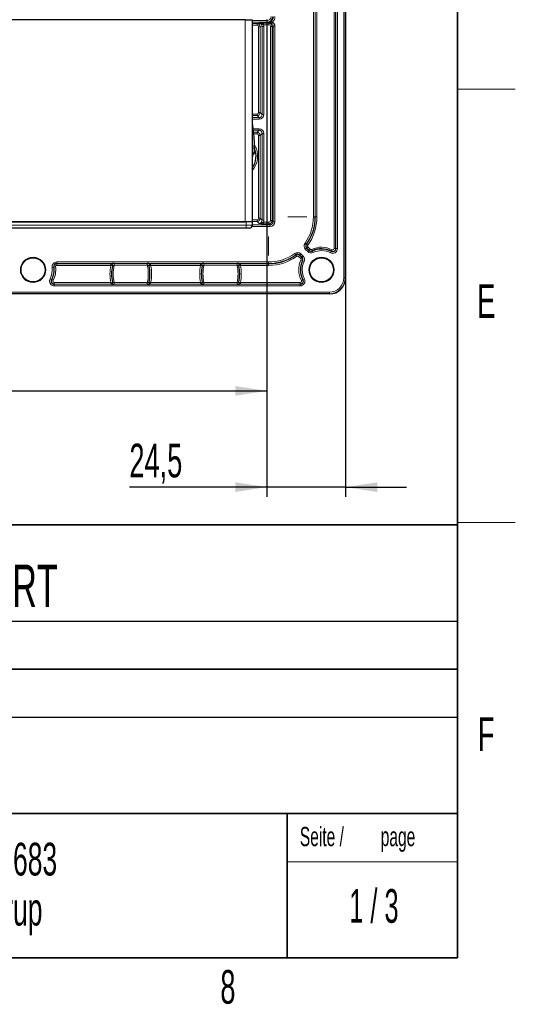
# Model space of a CAD drawing. Header units: millimetres. Extents: x 5 to 418, y 2 to 292.
# Tile 41 of 47: x 362 to 414, y 7 to 109. Entities that reach past the tile are written whole.
import ezdxf

# ---------------------------------------------------------------- set-up
doc = ezdxf.new("R2010")
doc.units = ezdxf.units.MM
doc.layers.add('SLD-0', color=7, linetype='Continuous')
doc.styles.add('SLDTEXTSTYLE0', font='TXT', dxfattribs={"width": 0.605})
doc.styles.add('SLDTEXTSTYLE2', font='TXT', dxfattribs={"width": 0.563})
doc.dimstyles.new('SLDDIMSTYLE2', dxfattribs={"dimtxt": 3.5, "dimasz": 3.302, "dimexe": 0, "dimexo": 0.0625, "dimgap": 0.875, "dimtad": 1, "dimlfac": 3, "dimrnd": 1e-09, "dimzin": 12, "dimdsep": 46, "dimtxsty": 'SLDTEXTSTYLE0', "dimsah": 1, "dimcen": 0.09, "dimadec": 0, "dimazin": 3, "dimtfac": 1, "dimtofl": 0, "dimtmove": 0, "dimatfit": 3, "dimfxl": 1, "dimfrac": 2, "dimtolj": 1, "dimtzin": 12, "dimarcsym": 0})
doc.dimstyles.new('SLDDIMSTYLE4', dxfattribs={"dimtxt": 3.5, "dimasz": 3.302, "dimexe": 0, "dimexo": 0.0625, "dimgap": 0.875, "dimtad": 1, "dimlfac": 3, "dimrnd": 1e-09, "dimzin": 12, "dimdsep": 46, "dimtxsty": 'SLDTEXTSTYLE0', "dimsah": 1, "dimcen": 0.09, "dimadec": 0, "dimazin": 3, "dimtfac": 1, "dimtmove": 0, "dimatfit": 0, "dimfxl": 1, "dimfrac": 2, "dimtolj": 1, "dimtzin": 12, "dimarcsym": 0})

# ---------------------------------------------------------------- blocks, each defined once
blk = doc.blocks.new('_D_9')
at = {"layer": 'SLD-0', "color": 7}
for p, q in [((327.16, 109.49), (327.16, 69.92)), ((388.16, 109.49), (388.16, 69.92)), ((327.16, 70.92), (388.16, 70.92))]:
    blk.add_line(p, q, dxfattribs=at)
for points in [[(327.16, 70.92), (330.47, 70.41), (330.47, 71.42)], [(388.16, 70.92), (384.86, 71.42), (384.86, 70.41)]]:
    blk.add_solid(points, dxfattribs=at)
at = {"layer": 'SLD-0', "color": 7, "insert": (353.65, 75.43), "char_height": 3.5, "attachment_point": 1, "style": 'SLDTEXTSTYLE0'}
blk.add_mtext('183', dxfattribs=at)
blk = doc.blocks.new('_D_11')
at = {"layer": 'SLD-0', "color": 7}
for p, q in [((388.16, 109.49), (388.16, 59.92)), ((396.33, 82.65), (396.33, 59.92)), ((388.16, 60.92), (373.85, 60.92)), ((396.33, 60.92), (388.16, 60.92)), ((396.33, 60.92), (402.68, 60.92))]:
    blk.add_line(p, q, dxfattribs=at)
for points in [[(388.16, 60.92), (384.86, 61.42), (384.86, 60.41)], [(396.33, 60.92), (399.63, 60.41), (399.63, 61.42)]]:
    blk.add_solid(points, dxfattribs=at)
at = {"layer": 'SLD-0', "color": 7, "insert": (373.85, 65.43), "char_height": 3.5, "attachment_point": 1, "style": 'SLDTEXTSTYLE0'}
blk.add_mtext('24,5', dxfattribs=at)

msp = doc.modelspace()

# ---------------------------------------------------------------- linework, layer by layer
at = {"color": 7, "linetype": 'Continuous', "lineweight": 18}
for p, q in [((396.1443, 82.6522), (396.1443, 252.6522)), ((396.3109, 252.6522), (396.3109, 82.6522)), ((393.0009, 88.9856), (393.0009, 114.6746)), ((393.1675, 114.6746), (393.1675, 88.9856)), ((393.1909, 88.9856), (393.1909, 114.6746)), ((393.3575, 114.6746), (393.3575, 88.9856)), ((395.1384, 85.6967), (395.1384, 114.9412)), ((395.3051, 114.9412), (395.3051, 85.6967)), ((395.3285, 85.6967), (395.3285, 114.9412)), ((395.4951, 114.9412), (395.4951, 85.6967)), ((385.898, 88.4822), (385.898, 109.4822)), ((386.6313, 109.3859), (388.1646, 109.3859)), ((388.1646, 109.2192), (386.6313, 109.2192)), ((386.6313, 109.0795), (387.1324, 109.0795)), ((387.1324, 108.9128), (386.6313, 108.9128)), ((387.1324, 109.0795), (387.3371, 109.1203)), ((387.1324, 109.0795), (387.1324, 108.9128)), ((387.4655, 108.7464), (387.2995, 108.7464)), ((387.2995, 99.8501), (387.2995, 108.7464)), ((387.6722, 108.7876), (387.4655, 108.7464)), ((387.4655, 108.7464), (387.4655, 99.8501)), ((387.6722, 108.7876), (387.8382, 108.7876)), ((387.6722, 99.6434), (387.6722, 108.7876)), ((387.8077, 109.126), (388.3657, 109.126)), ((387.8077, 109.126), (387.8077, 108.9594)), ((388.3657, 108.9594), (387.8077, 108.9594)), ((387.8382, 108.7876), (387.8382, 99.6434)), ((388.1646, 109.2192), (388.1646, 109.3859)), ((388.1646, 109.1551), (388.1646, 109.2192)), ((388.3657, 109.126), (388.4911, 109.151)), ((388.3657, 109.126), (388.3657, 108.9594)), ((388.6988, 108.7929), (388.5328, 108.7929)), ((388.5328, 88.6168), (388.5328, 108.7929)), ((388.7557, 109.2356), (388.6654, 109.0959)), ((388.818, 108.8167), (388.6988, 108.7929)), ((388.6988, 108.7929), (388.6988, 88.6168)), ((388.818, 88.4976), (388.818, 108.8167)), ((388.984, 108.8167), (388.818, 108.8167)), ((388.984, 108.8167), (388.984, 88.4976)), ((386.6313, 99.6841), (387.1334, 99.6841)), ((387.1334, 99.5181), (386.6313, 99.5181)), ((386.6313, 99.3114), (387.3401, 99.3114)), ((387.1334, 99.6841), (387.1334, 99.5181)), ((387.3401, 99.3114), (387.1334, 99.5181)), ((387.4655, 99.8501), (387.2995, 99.8501)), ((387.3401, 99.3114), (387.3401, 99.1453)), ((387.4655, 99.8501), (387.6722, 99.6434)), ((387.6722, 99.6434), (387.8382, 99.6434)), ((387.3401, 99.1453), (386.6313, 99.1453)), ((386.7011, 98.1592), (387.3401, 98.1592)), ((387.3401, 97.9931), (386.7194, 97.9931)), ((386.742, 97.7864), (387.1334, 97.7864)), ((387.1334, 97.6204), (386.7601, 97.6204)), ((387.1334, 97.7864), (387.3401, 97.9931)), ((387.1334, 97.7864), (387.1334, 97.6204)), ((387.2995, 88.8501), (387.2995, 97.4544)), ((387.4655, 97.4544), (387.2995, 97.4544)), ((387.3401, 98.1592), (387.3401, 97.9931)), ((387.6722, 97.6611), (387.4655, 97.4544)), ((387.4655, 97.4544), (387.4655, 88.8501)), ((387.6722, 88.6434), (387.6722, 97.6611)), ((387.8382, 97.6611), (387.6722, 97.6611)), ((387.8382, 97.6611), (387.8382, 88.6434)), ((386.6313, 96.1489), (386.6892, 96.1489)), ((386.6313, 95.6489), (386.6892, 95.6489)), ((386.6892, 96.1489), (386.8558, 96.154)), ((386.6892, 96.1464), (386.8558, 96.1514)), ((386.6892, 95.6489), (386.6892, 96.1464)), ((386.6892, 96.1464), (386.8559, 96.1464)), ((386.6892, 95.6489), (386.8559, 95.6489)), ((386.6892, 95.4822), (386.6892, 95.6489)), ((329.3313, 88.1489), (385.998, 88.1489)), ((385.998, 88.1489), (385.998, 88.4822)), ((385.998, 87.8156), (385.998, 88.1489)), ((385.998, 88.1489), (386.6646, 88.1489)), ((388.4859, 87.9995), (386.6293, 87.9995)), ((386.6313, 88.6841), (387.1334, 88.6841)), ((387.1334, 88.5181), (386.6313, 88.5181)), ((386.6646, 88.1656), (388.4859, 88.1656)), ((387.1334, 88.6841), (387.1334, 88.5181)), ((387.3401, 88.3114), (387.1334, 88.5181)), ((387.4655, 88.8501), (387.2995, 88.8501)), ((387.4655, 88.8501), (387.6722, 88.6434)), ((387.8382, 88.6434), (387.6722, 88.6434)), ((387.7996, 88.4508), (387.7996, 88.2848)), ((387.7996, 88.4508), (388.3667, 88.4508)), ((388.3667, 88.2848), (387.7996, 88.2848)), ((388.3667, 88.4508), (388.3667, 88.2848)), ((388.4859, 88.1656), (388.3667, 88.2848)), ((388.4859, 87.9995), (388.4859, 88.1656)), ((388.6988, 88.6168), (388.5328, 88.6168)), ((388.6988, 88.6168), (388.818, 88.4976)), ((388.984, 88.4976), (388.818, 88.4976)), ((392.3173, 88.9856), (390.3453, 88.9856)), ((393.0009, 88.9856), (393.1675, 88.9856)), ((393.1909, 88.9856), (393.1675, 88.9856)), ((393.1909, 88.9856), (393.3575, 88.9856)), ((388.3313, 84.9996), (388.3313, 86.9716)), ((392.2578, 86.1622), (392.1225, 86.2595)), ((392.2768, 86.1486), (392.2578, 86.1622)), ((392.4121, 86.0513), (392.2768, 86.1486)), ((391.1547, 85.0591), (391.0574, 85.1944)), ((391.1683, 85.0401), (391.1547, 85.0591)), ((391.2656, 84.9048), (391.1683, 85.0401)), ((391.4469, 84.8901), (391.5648, 85.0079)), ((391.5648, 85.0079), (391.5813, 85.0245)), ((391.5648, 85.0079), (391.7925, 84.7801)), ((391.5813, 85.0245), (391.6991, 85.1423)), ((391.8091, 84.7967), (391.5813, 85.0245)), ((391.6991, 85.1423), (391.9269, 84.9145)), ((391.8091, 84.7967), (391.9269, 84.9145)), ((392.2924, 85.7356), (392.1746, 85.6178)), ((392.4024, 85.39), (392.1746, 85.6178)), ((392.309, 85.7521), (392.2924, 85.7356)), ((392.2924, 85.7356), (392.5202, 85.5078)), ((392.4268, 85.87), (392.309, 85.7521)), ((392.5367, 85.5244), (392.309, 85.7521)), ((392.5202, 85.5078), (392.4024, 85.39)), ((392.4268, 85.87), (392.6546, 85.6422)), ((392.5367, 85.5244), (392.5202, 85.5078)), ((392.6546, 85.6422), (392.5367, 85.5244)), ((392.8144, 85.6148), (392.8862, 85.4644)), ((392.8862, 85.4644), (392.8963, 85.4433)), ((392.8963, 85.4433), (392.9681, 85.2929)), ((394.8438, 85.4044), (394.766, 85.257)), ((394.8547, 85.4251), (394.8438, 85.4044)), ((394.9324, 85.5724), (394.8547, 85.4251)), ((395.3051, 85.6967), (395.1384, 85.6967)), ((395.3051, 85.6967), (395.3285, 85.6967)), ((395.4951, 85.6967), (395.3285, 85.6967)), ((366.309, 84.316), (388.3313, 84.316)), ((366.309, 84.316), (366.309, 84.1494)), ((388.3313, 84.1494), (366.309, 84.1494)), ((366.309, 84.126), (366.309, 84.1494)), ((366.309, 84.126), (371.9305, 84.126)), ((366.309, 83.9594), (366.309, 84.126)), ((371.9305, 83.9594), (366.309, 83.9594)), ((371.9305, 84.126), (371.9357, 84.1302)), ((371.9305, 83.9594), (371.9305, 84.126)), ((372.0933, 83.9237), (371.9305, 83.9594)), ((372.0985, 83.9277), (372.0933, 83.9237)), ((372.2791, 84.1359), (375.7169, 84.1359)), ((372.2791, 83.9693), (372.2791, 84.1359)), ((375.7169, 83.9693), (372.2791, 83.9693)), ((375.7169, 84.1359), (375.7169, 83.9693)), ((375.9026, 83.9237), (375.8975, 83.9277)), ((376.0654, 83.9594), (375.9026, 83.9237)), ((376.0602, 84.1302), (376.0654, 84.126)), ((376.0654, 84.126), (381.2639, 84.126)), ((376.0654, 84.126), (376.0654, 83.9594)), ((381.2639, 83.9594), (376.0654, 83.9594)), ((381.2639, 84.126), (381.269, 84.1302)), ((381.2639, 83.9594), (381.2639, 84.126)), ((381.4266, 83.9237), (381.2639, 83.9594)), ((381.4318, 83.9277), (381.4266, 83.9237)), ((381.6124, 84.1359), (385.0502, 84.1359)), ((381.6124, 83.9693), (381.6124, 84.1359)), ((385.0502, 83.9693), (381.6124, 83.9693)), ((385.0502, 84.1359), (385.0502, 83.9693)), ((385.236, 83.9237), (385.2308, 83.9277)), ((385.3988, 83.9594), (385.236, 83.9237)), ((385.3936, 84.1302), (385.3988, 84.126)), ((385.3988, 84.126), (388.3313, 84.126)), ((385.3988, 84.126), (385.3988, 83.9594)), ((388.3313, 83.9594), (385.3988, 83.9594)), ((388.3313, 84.316), (388.3313, 84.1494)), ((388.3313, 84.126), (388.3313, 84.1494)), ((388.3313, 83.9594), (388.3313, 84.126)), ((391.6747, 84.6623), (391.4469, 84.8901)), ((391.6747, 84.6623), (391.7925, 84.7801)), ((391.7021, 84.5025), (391.8525, 84.4306)), ((391.7925, 84.7801), (391.8091, 84.7967)), ((391.8525, 84.4306), (391.8736, 84.4206)), ((391.8736, 84.4206), (392.024, 84.3488)), ((365.8163, 83.7526), (365.9815, 83.7749)), ((366.0046, 83.778), (365.9815, 83.7749)), ((366.1698, 83.8002), (366.0046, 83.778)), ((365.6027, 82.5509), (365.7501, 82.4731)), ((365.7708, 82.4622), (365.7501, 82.4731)), ((365.9182, 82.3845), (365.7708, 82.4622)), ((366.0424, 82.1785), (366.0424, 82.0118)), ((366.0424, 82.1785), (371.9305, 82.1785)), ((366.0424, 82.0118), (366.0424, 81.9884)), ((371.9305, 82.0118), (366.0424, 82.0118)), ((366.0424, 81.8218), (366.0424, 81.9884)), ((366.0424, 81.9884), (391.6202, 81.9884)), ((372.0933, 82.2141), (371.9305, 82.1785)), ((371.9305, 82.0118), (371.9305, 82.1785)), ((371.9357, 82.0076), (371.9305, 82.0118)), ((372.0933, 82.2141), (372.0985, 82.2101)), ((372.2791, 82.1686), (372.2791, 82.0019)), ((372.2791, 82.1686), (375.7169, 82.1686)), ((375.7169, 82.0019), (372.2791, 82.0019)), ((375.7169, 82.0019), (375.7169, 82.1686)), ((375.8975, 82.2101), (375.9026, 82.2141)), ((376.0654, 82.1785), (375.9026, 82.2141)), ((376.0654, 82.0118), (376.0602, 82.0076)), ((376.0654, 82.1785), (376.0654, 82.0118)), ((376.0654, 82.1785), (381.2639, 82.1785)), ((381.2639, 82.0118), (376.0654, 82.0118)), ((381.4266, 82.2141), (381.2639, 82.1785)), ((381.2639, 82.0118), (381.2639, 82.1785)), ((381.269, 82.0076), (381.2639, 82.0118)), ((381.4266, 82.2141), (381.4318, 82.2101)), ((381.6124, 82.1686), (381.6124, 82.0019)), ((381.6124, 82.1686), (385.0502, 82.1686)), ((385.0502, 82.0019), (381.6124, 82.0019)), ((385.0502, 82.0019), (385.0502, 82.1686)), ((385.2308, 82.2101), (385.236, 82.2141)), ((385.3988, 82.1785), (385.236, 82.2141)), ((385.3988, 82.0118), (385.3936, 82.0076)), ((385.3988, 82.1785), (385.3988, 82.0118)), ((385.3988, 82.1785), (391.6202, 82.1785)), ((391.6202, 82.0118), (385.3988, 82.0118)), ((391.6202, 82.1785), (391.6202, 82.0118)), ((391.6202, 82.0118), (391.6202, 81.9884)), ((391.6202, 81.8218), (391.6202, 81.9884)), ((391.7445, 82.3845), (391.8918, 82.4622)), ((391.8918, 82.4622), (391.9125, 82.4731)), ((391.9125, 82.4731), (392.0599, 82.5509)), ((396.1443, 82.6522), (396.3109, 82.6522)), ((396.3109, 82.6522), (396.3313, 82.6522)), ((302.998, 81.1726), (394.6646, 81.1726)), ((394.6646, 81.006), (302.998, 81.006)), ((391.6202, 81.8218), (366.0424, 81.8218)), ((394.6646, 81.1726), (394.6646, 81.006)), ((394.6646, 80.9856), (394.6646, 81.006))]:
    msp.add_line(p, q, dxfattribs=at)
at = {"color": 7, "linetype": 'Continuous', "lineweight": 25}
for p, q in [((396.3313, 252.6522), (396.3313, 82.6522)), ((385.898, 109.4822), (329.4313, 109.4822)), ((383.1646, 109.4856), (383.1646, 109.4822)), ((384.8313, 109.4822), (384.8313, 109.4856)), ((385.898, 109.4822), (386.6313, 109.4822)), ((386.6313, 109.4822), (386.6313, 108.7489)), ((386.6313, 108.7489), (386.6313, 88.4822)), ((386.6892, 95.4822), (386.6313, 95.4822)), ((386.8559, 96.1464), (386.8559, 95.6489)), ((385.998, 88.4822), (329.3313, 88.4822)), ((329.4313, 88.4822), (385.898, 88.4822)), ((386.6646, 88.4822), (385.998, 88.4822)), ((386.6646, 88.1489), (386.6646, 88.4822)), ((385.998, 87.8156), (329.3313, 87.8156)), ((386.3313, 87.8156), (385.998, 87.8156)), ((394.6646, 80.9856), (302.998, 80.9856))]:
    msp.add_line(p, q, dxfattribs=at)
at = {"color": 7, "linetype": 'Continuous', "lineweight": 18, "flags": 128}
for points in [[(386.6707, 95.4822), (386.678, 95.3189), (386.6313, 94.9065)], [(386.6892, 96.1464), (386.6892, 96.1467), (386.6892, 96.147), (386.6892, 96.1473), (386.6892, 96.1477), (386.6892, 96.148), (386.6892, 96.1483), (386.6892, 96.1486), (386.6892, 96.1489)]]:
    msp.add_lwpolyline(points, dxfattribs=at)
at = {"color": 7, "linetype": 'Continuous', "lineweight": 25, "flags": 128}
msp.add_lwpolyline([(386.8558, 96.154), (386.8558, 96.1537), (386.8558, 96.1534), (386.8558, 96.153), (386.8558, 96.1527), (386.8558, 96.1524), (386.8558, 96.1521), (386.8558, 96.1518), (386.8558, 96.1514)], dxfattribs=at)
at = {"color": 7, "linetype": 'Continuous', "lineweight": 18}
for centre in [(363.8313, 83.4856), (393.8313, 83.4856)]:
    msp.add_circle(centre, 1.3167, dxfattribs=at)
at = {"color": 7, "linetype": 'Continuous', "lineweight": 25}
for centre in [(363.8313, 83.4856), (393.8313, 83.4856)]:
    msp.add_circle(centre, 1.25, dxfattribs=at)
for centre, radius, start, end in [((388.1646, 109.8189), 0.6638, 270, 0), ((384.8313, 95.3189), 2.1991, 324.935085, 22.651702), ((386.6892, 95.6489), 0.1667, 270, 0), ((386.6892, 96.1464), 0.1667, 0, 1.738001), ((386.3313, 88.1489), 0.3333, 270, 0), ((388.3313, 88.9856), 4.8596, 324.281799, 0), ((392.5261, 85.9693), 0.3305, 144.281799, 225), ((388.3313, 88.9856), 4.8596, 270, 305.718201), ((391.3476, 84.7908), 0.3305, 45, 125.718201), ((393.8313, 83.4856), 2.1929, 62.181861, 115.528779), ((366.309, 83.8189), 0.3305, 90, 187.662256), ((375.998, 83.0689), 3.9971, 167.651457, 192.348543), ((371.9357, 83.9635), 0.1667, 347.605303, 36.234168), ((376.0603, 83.9635), 0.1667, 150.235552, 192.395067), ((371.998, 83.0689), 3.9971, 347.651457, 12.348543), ((385.3313, 83.0689), 3.9971, 167.651457, 192.348543), ((381.269, 83.9635), 0.1667, 347.605303, 36.234168), ((385.3936, 83.9635), 0.1667, 150.235552, 192.395067), ((381.3313, 83.0689), 3.9971, 347.651457, 12.348543), ((393.8313, 83.4856), 2.1929, 154.471221, 207.818139), ((391.5754, 84.563), 0.3305, 334.471221, 45), ((363.8313, 83.4856), 2.1929, 332.181861, 7.662256), ((366.0424, 82.3189), 0.3305, 152.181861, 270), ((371.9357, 82.1743), 0.1667, 330.235552, 12.395067), ((376.0603, 82.1743), 0.1667, 167.605303, 216.234168), ((381.269, 82.1743), 0.1667, 330.235552, 12.395067), ((385.3936, 82.1743), 0.1667, 167.605303, 216.234168), ((391.6202, 82.3189), 0.3305, 270, 27.818139), ((394.6646, 82.6522), 1.6667, 270, 0)]:
    msp.add_arc(centre, radius, start, end, dxfattribs=at)
at = {"color": 7, "linetype": 'Continuous', "lineweight": 18}
for centre, radius, start, end in [((388.1646, 109.8189), 0.5997, 270, 0), ((388.1646, 109.8189), 0.4331, 270, 0), ((388.1646, 109.8189), 0.8304, 315.379659, 0), ((387.1322, 108.7461), 0.3333, 0.043582, 89.956258), ((388.3655, 108.7927), 0.3333, 0.043582, 89.956258), ((388.4687, 109.2352), 0.0871, 284.917656, 350.218674), ((384.8313, 95.3189), 2.3652, 319.556302, 30.413213), ((388.3313, 88.9856), 4.6696, 324.281799, 0), ((388.3313, 88.9856), 4.8362, 324.281799, 0), ((388.3313, 88.9856), 5.0262, 324.281799, 0), ((392.5261, 85.9693), 0.4971, 144.281799, 225), ((392.5261, 85.9693), 0.3071, 144.281799, 225), ((392.5261, 85.9693), 0.1405, 144.281799, 225), ((388.3313, 88.9856), 4.6696, 270, 305.718201), ((388.3313, 88.9856), 4.8362, 270, 305.718201), ((391.3476, 84.7908), 0.4971, 45, 125.718201), ((391.3476, 84.7908), 0.3071, 45, 125.718201), ((391.3476, 84.7908), 0.1405, 45, 125.718201), ((391.5754, 84.563), 0.4971, 334.471221, 45), ((392.7539, 85.7415), 0.4971, 225, 295.528779), ((392.7539, 85.7415), 0.3305, 225, 295.528779), ((392.7539, 85.7415), 0.3071, 225, 295.528779), ((392.7539, 85.7415), 0.1405, 225, 295.528779), ((393.8313, 83.4856), 2.3595, 62.181861, 115.528779), ((393.8313, 83.4856), 2.1695, 62.181861, 115.528779), ((393.8313, 83.4856), 2.0029, 62.181861, 115.528779), ((394.998, 85.6967), 0.4971, 242.181861, 0), ((394.998, 85.6967), 0.3305, 242.181861, 0), ((394.998, 85.6967), 0.3071, 242.181861, 0), ((394.998, 85.6967), 0.1405, 242.181861, 0), ((366.309, 83.8189), 0.4971, 90, 187.662256), ((366.309, 83.8189), 0.3071, 90, 187.662256), ((366.309, 83.8189), 0.1405, 90, 187.662256), ((375.998, 83.0689), 4.1638, 167.651457, 192.348543), ((371.9304, 83.9593), 0.1667, 347.678458, 89.972999), ((371.9356, 83.9635), 0.1667, 36.229606, 89.973542), ((375.998, 83.0689), 3.993, 167.579998, 192.420002), ((375.998, 83.0689), 3.8263, 166.390455, 193.609545), ((371.998, 83.0689), 3.8263, 346.390455, 13.609545), ((371.998, 83.0689), 3.993, 347.579998, 12.420002), ((376.0655, 83.9593), 0.1667, 90.027001, 192.321542), ((376.0603, 83.9635), 0.1667, 90.026225, 150.240322), ((371.998, 83.0689), 4.1638, 347.651457, 12.348543), ((385.3313, 83.0689), 4.1638, 167.651457, 192.348543), ((381.2638, 83.9593), 0.1667, 347.678458, 89.972999), ((381.269, 83.9635), 0.1667, 36.229606, 89.973542), ((385.3313, 83.0689), 3.993, 167.579998, 192.420002), ((385.3313, 83.0689), 3.8263, 166.390455, 193.609545), ((381.3313, 83.0689), 3.8263, 346.390455, 13.609545), ((381.3313, 83.0689), 3.993, 347.579998, 12.420002), ((385.3988, 83.9593), 0.1667, 90.027001, 192.321542), ((385.3936, 83.9635), 0.1667, 90.026225, 150.240322), ((381.3313, 83.0689), 4.1638, 347.651457, 12.348543), ((388.3313, 88.9856), 5.0262, 270, 305.718201), ((393.8313, 83.4856), 2.3595, 154.471221, 207.818139), ((393.8313, 83.4856), 2.1695, 154.471221, 207.818139), ((391.5754, 84.563), 0.1405, 334.471221, 45), ((391.5754, 84.563), 0.3071, 334.471221, 45), ((393.8313, 83.4856), 2.0029, 154.471221, 207.818139), ((363.8313, 83.4856), 2.0029, 332.181861, 7.662256), ((363.8313, 83.4856), 2.1695, 332.181861, 7.662256), ((363.8313, 83.4856), 2.3595, 332.181861, 7.662256), ((366.0424, 82.3189), 0.4971, 152.181861, 270), ((366.0424, 82.3189), 0.3071, 152.181861, 270), ((366.0424, 82.3189), 0.1405, 152.181861, 270), ((371.9304, 82.1785), 0.1667, 270.027001, 12.321542), ((371.9356, 82.1743), 0.1667, 270.026225, 330.240322), ((376.0655, 82.1785), 0.1667, 167.678458, 269.972999), ((376.0603, 82.1743), 0.1667, 216.229606, 269.973542), ((381.2638, 82.1785), 0.1667, 270.027001, 12.321542), ((381.269, 82.1743), 0.1667, 270.026225, 330.240322), ((385.3988, 82.1785), 0.1667, 167.678458, 269.972999), ((385.3936, 82.1743), 0.1667, 216.229606, 269.973542), ((391.6202, 82.3189), 0.4971, 270, 27.818139), ((391.6202, 82.3189), 0.3071, 270, 27.818139), ((391.6202, 82.3189), 0.1405, 270, 27.818139), ((394.6646, 82.6522), 1.4796, 270, 0), ((394.6646, 82.6522), 1.6463, 270, 0)]:
    msp.add_arc(centre, radius, start, end, dxfattribs=at)
for centre, major_axis, ratio, start_param, end_param in [((387.1322, 108.7461), (0.1641, 0.0327), 0.99604413, 6.08701788, 7.65629312), ((387.3363, 108.7869), (0.3295, 0.0657), 0.99212716, 6.08701788, 7.65629312), ((387.3363, 108.7869), (0.4923, 0.0982), 0.99604413, 6.08701788, 6.43770178), ((388.3655, 108.7927), (-0.1641, -0.0327), 0.99604413, 2.94542522, 4.51470047), ((388.4821, 108.816), (0.3295, 0.0657), 0.99212716, 6.08701788, 7.08124651), ((388.4821, 108.816), (-0.4923, -0.0982), 0.99604413, 2.94542522, 3.93965386), ((387.1322, 99.8514), (-0.2357, 0.2357), 0.99997115, 2.35999259, 3.92319272), ((387.1322, 99.8514), (0.1187, -0.1187), 0.99243251, 5.50158524, 7.06478537), ((387.3363, 99.6473), (0.3562, -0.3562), 0.99243251, 5.50158524, 7.06478537), ((387.3363, 99.6473), (-0.2393, 0.2393), 0.98500668, 2.35999259, 3.92319272), ((387.1322, 97.4531), (0.2357, 0.2357), 0.99997115, 5.50158524, 7.06478537), ((387.1322, 97.4531), (0.1187, 0.1187), 0.99243251, 5.50158524, 7.06478537), ((387.3363, 97.6572), (0.3562, 0.3562), 0.99243251, 5.50158524, 7.06478537), ((387.3363, 97.6572), (0.2393, 0.2393), 0.98500668, 5.50158524, 7.06478537), ((387.1322, 88.8514), (0.2357, -0.2357), 0.99997115, 5.50158524, 7.06478537), ((387.1322, 88.8514), (0.1187, -0.1187), 0.99243251, 5.50158524, 7.06478537), ((387.3363, 88.6473), (-0.2393, 0.2393), 0.98500668, 2.35999259, 3.92319272), ((387.3363, 88.6473), (0.3562, -0.3562), 0.99243251, 0.3870034, 0.78160007), ((388.3655, 88.6181), (0.2357, -0.2357), 0.99997115, 5.50158524, 7.06478537), ((388.3655, 88.6181), (-0.1187, 0.1187), 0.99243251, 2.35999259, 3.92319272), ((388.4821, 88.5014), (-0.3562, 0.3562), 0.99243251, 2.35999259, 3.92319272), ((388.4821, 88.5014), (0.2393, -0.2393), 0.98500668, 5.50158524, 7.06478537)]:
    msp.add_ellipse(centre, major_axis=major_axis, ratio=ratio, start_param=start_param, end_param=end_param, dxfattribs=at)
at = {"color": 7, "linetype": 'Continuous', "lineweight": 25}
for points, knots in [([(387.3371, 109.1203), (387.3375, 109.1203), (387.355, 109.1207), (387.4175, 109.1223), (387.5203, 109.1243), (387.6701, 109.1258), (387.7618, 109.1259), (387.8077, 109.126)], [0, 0, 0, 0, 0.00353698, 0.15122775, 0.54059953, 0.76979254, 1, 1, 1, 1]), ([(388.4911, 109.151), (388.3803, 109.1523), (388.2688, 109.1536), (388.1653, 109.1551), (388.1646, 109.1551)], [0, 0, 0, 0, 0.99358355, 1, 1, 1, 1]), ([(386.6313, 98.6696), (386.6554, 98.501), (386.7057, 98.149), (386.7727, 97.5331), (386.8274, 96.8584), (386.8463, 96.3888), (386.8558, 96.154)], [0, 0, 0, 0, 0.23146817, 0.48308391, 0.74155047, 1, 1, 1, 1]), ([(372.2791, 84.1359), (372.2534, 84.1359), (372.1893, 84.1358), (372.0966, 84.1351), (372.0302, 84.1343), (372.0109, 84.1337), (372.0103, 84.1337)], [0, 0, 0, 0, 0.25037427, 0.6232167, 0.98737896, 1, 1, 1, 1]), ([(376.0143, 84.133), (376.0137, 84.133), (375.9991, 84.1336), (375.937, 84.1346), (375.8357, 84.1357), (375.7565, 84.1358), (375.7169, 84.1359)], [0, 0, 0, 0, 0.01509101, 0.34054301, 0.67034528, 1, 1, 1, 1]), ([(375.9162, 84.0459), (375.9235, 84.0572), (375.9377, 84.0794), (375.9671, 84.1028), (375.9945, 84.1173), (376.0151, 84.124), (376.0228, 84.1255), (376.0246, 84.1259)], [0, 0, 0, 0, 0.28263953, 0.5513377, 0.77524014, 0.94688358, 1, 1, 1, 1]), ([(381.6124, 84.1359), (381.5867, 84.1359), (381.5227, 84.1358), (381.4299, 84.1351), (381.3635, 84.1343), (381.3443, 84.1337), (381.3436, 84.1337)], [0, 0, 0, 0, 0.25037427, 0.6232167, 0.98737896, 1, 1, 1, 1]), ([(385.3476, 84.133), (385.347, 84.133), (385.3324, 84.1336), (385.2703, 84.1346), (385.1691, 84.1357), (385.0898, 84.1358), (385.0502, 84.1359)], [0, 0, 0, 0, 0.01509101, 0.34054301, 0.67034528, 1, 1, 1, 1]), ([(385.2495, 84.0459), (385.2568, 84.0572), (385.271, 84.0794), (385.3004, 84.1028), (385.3278, 84.1173), (385.3485, 84.124), (385.3561, 84.1255), (385.358, 84.1259)], [0, 0, 0, 0, 0.28263953, 0.5513377, 0.77524014, 0.94688358, 1, 1, 1, 1]), ([(372.0798, 82.092), (372.0725, 82.0806), (372.0583, 82.0584), (372.0289, 82.035), (372.0015, 82.0205), (371.9808, 82.0138), (371.9731, 82.0123), (371.9713, 82.0119)], [0, 0, 0, 0, 0.282639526, 0.551337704, 0.775240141, 0.946883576, 1, 1, 1, 1]), ([(371.9816, 82.0049), (371.9823, 82.0048), (371.9968, 82.0042), (372.059, 82.0032), (372.1602, 82.0021), (372.2395, 82.002), (372.2791, 82.0019)], [0, 0, 0, 0, 0.01509101, 0.34054301, 0.67034528, 1, 1, 1, 1]), ([(375.7169, 82.0019), (375.7426, 82.002), (375.8066, 82.002), (375.8994, 82.0027), (375.9658, 82.0035), (375.985, 82.0041), (375.9857, 82.0041)], [0, 0, 0, 0, 0.25037427, 0.6232167, 0.98737896, 1, 1, 1, 1]), ([(381.4131, 82.092), (381.4058, 82.0806), (381.3916, 82.0584), (381.3622, 82.035), (381.3348, 82.0205), (381.3142, 82.0138), (381.3065, 82.0123), (381.3047, 82.0119)], [0, 0, 0, 0, 0.282639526, 0.551337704, 0.775240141, 0.946883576, 1, 1, 1, 1]), ([(381.315, 82.0049), (381.3156, 82.0048), (381.3302, 82.0042), (381.3923, 82.0032), (381.4936, 82.0021), (381.5728, 82.002), (381.6124, 82.0019)], [0, 0, 0, 0, 0.01509101, 0.34054301, 0.67034528, 1, 1, 1, 1]), ([(385.0502, 82.0019), (385.0759, 82.002), (385.14, 82.002), (385.2327, 82.0027), (385.2991, 82.0035), (385.3184, 82.0041), (385.319, 82.0041)], [0, 0, 0, 0, 0.25037427, 0.6232167, 0.98737896, 1, 1, 1, 1])]:
    msp.add_open_spline(points, degree=3, knots=knots, dxfattribs=at)
at = {"color": 7, "linetype": 'Continuous', "lineweight": 18}
for points, knots in [([(387.3371, 109.1203), (387.3378, 109.1203), (387.3718, 109.1205), (387.4797, 109.1087), (387.604, 109.0474), (387.7211, 108.9875), (387.7805, 108.9682), (387.8077, 108.9594)], [0, 0, 0, 0, 0.00416585, 0.2046349, 0.64555022, 0.83813348, 1, 1, 1, 1]), ([(388.1646, 109.1551), (388.1656, 109.1551), (388.1675, 109.1551), (388.1744, 109.1551), (388.1982, 109.1553), (388.328, 109.1599), (388.45, 109.1925), (388.5545, 109.2204)], [0, 0, 0, 0, 0.00730618, 0.01458156, 0.05228863, 0.18805031, 1, 1, 1, 1]), ([(388.6654, 109.0959), (388.6495, 109.1053), (388.6272, 109.1184), (388.5753, 109.1396), (388.5333, 109.1494), (388.4989, 109.1507), (388.4911, 109.151)], [0, 0, 0, 0, 0.2647645, 0.36886363, 0.85748687, 1, 1, 1, 1]), ([(388.5545, 109.2204), (388.5658, 109.2238), (388.6103, 109.2375), (388.6719, 109.2509), (388.73, 109.245), (388.7508, 109.2374), (388.7557, 109.2356)], [0, 0, 0, 0, 0.17391015, 0.68520929, 0.9256247, 1, 1, 1, 1]), ([(386.6892, 96.1489), (386.6888, 96.1623), (386.6814, 96.408), (386.6666, 96.7707), (386.64, 97.1019), (386.6313, 97.2105)], [0, 0, 0, 0, 0.03730469, 0.68409214, 1, 1, 1, 1]), ([(387.7996, 88.4508), (387.7709, 88.4412), (387.7082, 88.4203), (387.5836, 88.363), (387.461, 88.3151), (387.3631, 88.3107), (387.3408, 88.3114), (387.3401, 88.3114)], [0, 0, 0, 0, 0.17851069, 0.39037968, 0.86015277, 0.99566651, 1, 1, 1, 1]), ([(387.7996, 88.2848), (387.7525, 88.2852), (387.6585, 88.2861), (387.5061, 88.2937), (387.4091, 88.3031), (387.352, 88.3099), (387.3405, 88.3113), (387.3401, 88.3114)], [0, 0, 0, 0, 0.24572975, 0.49042529, 0.89707152, 0.99632133, 1, 1, 1, 1]), ([(372.0103, 84.1337), (371.9897, 84.1332), (371.9478, 84.1321), (371.9398, 84.1308), (371.9357, 84.1302)], [0, 0, 0, 0, 0.49096038, 1, 1, 1, 1]), ([(372.2791, 83.9693), (372.2656, 83.9663), (372.2322, 83.9591), (372.1823, 83.9483), (372.1371, 83.9383), (372.1058, 83.9309), (372.1009, 83.9288), (372.0985, 83.9277)], [0, 0, 0, 0, 0.15191882, 0.37565841, 0.58968015, 0.79646022, 1, 1, 1, 1]), ([(375.8975, 83.9277), (375.8967, 83.9282), (375.8943, 83.9295), (375.8745, 83.9347), (375.8335, 83.944), (375.7786, 83.9559), (375.7376, 83.9648), (375.7169, 83.9693)], [0, 0, 0, 0, 0.10752417, 0.31816209, 0.53873085, 0.76750152, 1, 1, 1, 1]), ([(376.0602, 84.1302), (376.0589, 84.1305), (376.0553, 84.1315), (376.0304, 84.1324), (376.0143, 84.133)], [0, 0, 0, 0, 0.35117962, 1, 1, 1, 1]), ([(381.3436, 84.1337), (381.323, 84.1332), (381.2811, 84.1321), (381.2731, 84.1308), (381.269, 84.1302)], [0, 0, 0, 0, 0.49096038, 1, 1, 1, 1]), ([(381.6124, 83.9693), (381.5989, 83.9663), (381.5656, 83.9591), (381.5156, 83.9483), (381.4704, 83.9383), (381.4391, 83.9309), (381.4342, 83.9288), (381.4318, 83.9277)], [0, 0, 0, 0, 0.15191882, 0.37565841, 0.58968015, 0.79646022, 1, 1, 1, 1]), ([(385.2308, 83.9277), (385.23, 83.9282), (385.2276, 83.9295), (385.2078, 83.9347), (385.1669, 83.944), (385.112, 83.9559), (385.0709, 83.9648), (385.0502, 83.9693)], [0, 0, 0, 0, 0.10752417, 0.31816209, 0.53873085, 0.76750152, 1, 1, 1, 1]), ([(385.3936, 84.1302), (385.3923, 84.1305), (385.3886, 84.1315), (385.3638, 84.1324), (385.3476, 84.133)], [0, 0, 0, 0, 0.35117962, 1, 1, 1, 1]), ([(371.9357, 82.0076), (371.937, 82.0073), (371.9407, 82.0063), (371.9655, 82.0054), (371.9816, 82.0049)], [0, 0, 0, 0, 0.35117962, 1, 1, 1, 1]), ([(372.2791, 82.1686), (372.2584, 82.173), (372.2173, 82.1819), (372.1624, 82.1938), (372.1215, 82.2031), (372.1016, 82.2083), (372.0993, 82.2097), (372.0985, 82.2101)], [0, 0, 0, 0, 0.23249848, 0.46126915, 0.68183791, 0.89247583, 1, 1, 1, 1]), ([(375.8975, 82.2101), (375.8951, 82.2091), (375.8902, 82.207), (375.8589, 82.1995), (375.8137, 82.1895), (375.7637, 82.1787), (375.7304, 82.1715), (375.7169, 82.1686)], [0, 0, 0, 0, 0.20353978, 0.41031985, 0.62434159, 0.84808118, 1, 1, 1, 1]), ([(375.9857, 82.0041), (376.0063, 82.0047), (376.0482, 82.0057), (376.0562, 82.007), (376.0602, 82.0076)], [0, 0, 0, 0, 0.49096038, 1, 1, 1, 1]), ([(381.269, 82.0076), (381.2703, 82.0073), (381.274, 82.0063), (381.2989, 82.0054), (381.315, 82.0049)], [0, 0, 0, 0, 0.35117962, 1, 1, 1, 1]), ([(381.6124, 82.1686), (381.5917, 82.173), (381.5506, 82.1819), (381.4958, 82.1938), (381.4548, 82.2031), (381.435, 82.2083), (381.4326, 82.2097), (381.4318, 82.2101)], [0, 0, 0, 0, 0.23249848, 0.46126915, 0.68183791, 0.89247583, 1, 1, 1, 1]), ([(385.2308, 82.2101), (385.2284, 82.2091), (385.2235, 82.207), (385.1922, 82.1995), (385.147, 82.1895), (385.097, 82.1787), (385.0637, 82.1715), (385.0502, 82.1686)], [0, 0, 0, 0, 0.20353978, 0.41031985, 0.62434159, 0.84808118, 1, 1, 1, 1]), ([(385.319, 82.0041), (385.3396, 82.0047), (385.3815, 82.0057), (385.3895, 82.007), (385.3936, 82.0076)], [0, 0, 0, 0, 0.49096038, 1, 1, 1, 1])]:
    msp.add_open_spline(points, degree=3, knots=knots, dxfattribs=at)
at = {"layer": 'SLD-0', "lineweight": 35}
for p, q in [((408, 12), (408, 282.5)), ((135, 57), (408, 57)), ((408, 57), (408, 12)), ((408, 42), (288, 42)), ((288, 27), (408, 27)), ((390.2572, 27), (390.2572, 12)), ((26, 12), (408, 12)), ((135, 12), (408, 12))]:
    msp.add_line(p, q, dxfattribs=at)
at = {"layer": 'SLD-0', "lineweight": 18}
for p, q in [((408, 102.25), (414, 102.25)), ((408, 57.25), (414, 57.25)), ((390.2572, 22), (408, 22))]:
    msp.add_line(p, q, dxfattribs=at)
at = {"layer": 'SLD-0'}
for p, q in [((328, 47), (408, 47)), ((288, 37), (408, 37))]:
    msp.add_line(p, q, dxfattribs=at)

# ---------------------------------------------------------------- texts
for s, insert, char_height, attachment_point, style in [('E', (410.9816, 82.0011), 3.5, 2, 'SLDTEXTSTYLE0'), ('F6-6 TR5 COMBIVERT', (329.222, 52.8644), 4.4, 1, 'SLDTEXTSTYLE0'), ('F', (410.9536, 37.0011), 3.5, 2, 'SLDTEXTSTYLE0'), ('Seite /', (391.5827, 25.6111), 2, 1, 'SLDTEXTSTYLE0'), ('page', (399.9963, 25.6114), 2, 1, 'SLDTEXTSTYLE0'), ('D - 32683', (354.2592, 23.9657), 3.4, 1, 'SLDTEXTSTYLE0'), ('1 / 3', (399.2921, 19.1524), 3.5, 2, 'SLDTEXTSTYLE2'), ('Barntrup', (354.2592, 18.7657), 3.4, 1, 'SLDTEXTSTYLE0'), ('8', (384.1027, 10.743), 3.5, 2, 'SLDTEXTSTYLE0')]:
    msp.add_mtext(s, dxfattribs=dict(at, insert=insert, char_height=char_height, attachment_point=attachment_point, style=style))

# ---------------------------------------------------------------- dimensions: what is measured, and where the dimension line sits
at = {"layer": 'SLD-0', "color": 7}
for base, p1, dimstyle, picture, middle in [((388.1646, 70.9165), (327.1646, 109.4856), 'SLDDIMSTYLE2', '_D_9', (357.6646, 70.9165)), ((388.1646, 60.9165), (396.3313, 82.6522), 'SLDDIMSTYLE4', '_D_11', (378.5303, 60.9165))]:
    dim = msp.add_linear_dim(base=base, p1=p1, p2=(388.1646, 109.4856), dimstyle=dimstyle, dxfattribs=at)
    dim.commit()
    dim.dimension.update_dxf_attribs({"geometry": picture, "text_midpoint": middle, "dimtype": 160})

doc.saveas('drawing.dxf')
